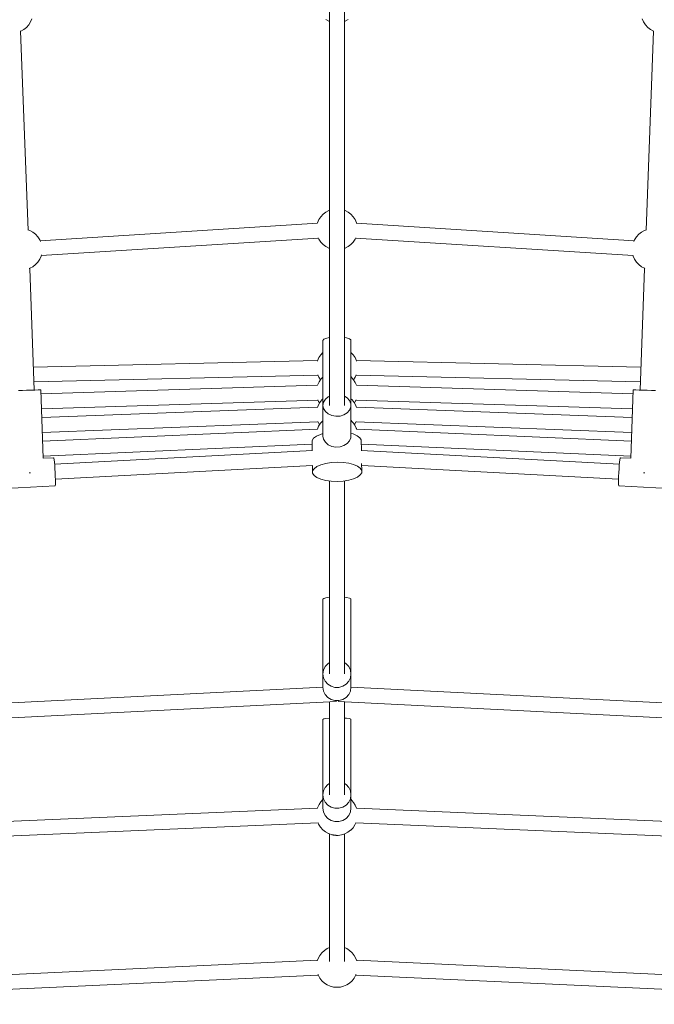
# Model space of a CAD drawing. Header units: inches. Extents: x -32 to 818, y -661 to 218.
# Tile 44 of 256: x 473.817 to 474.585, y 14.121 to 15.313. Entities that reach past the tile are written whole.
import ezdxf

# ---------------------------------------------------------------- set-up
doc = ezdxf.new("R2010")
doc.units = ezdxf.units.IN
doc.header["$LTSCALE"] = 0.01
doc.header["$MEASUREMENT"] = 0
doc.layers.add('_at_zabawki_', color=240, linetype='Continuous', lineweight=5)

# ---------------------------------------------------------------- blocks, each defined once
blk = doc.blocks.new('zw$2CA8')
at = {"layer": '_at_zabawki_'}
for p, q in [((-2903.2, 1885.8), (-2903.2, 1277.1)), ((-2885.2, 1277.1), (-2885.2, 1893.8)), ((-3267.6, 1737.6), (-3265.4, 1741.1)), ((-3265.4, 1741.1), (-3263.7, 1744.8)), ((-2907.8, 1744.2), (-2904.2, 1742.2)), ((-2904.2, 1742.2), (-2903.2, 1741.9)), ((-2903.2, 1741.9), (-2903.2, 1513.2)), ((-2885.2, 1741.9), (-2884.2, 1742.2)), ((-2885.2, 1513.2), (-2885.2, 1741.9)), ((-2885.2, 1513.2), (-2885.2, 1741.9)), ((-2884.2, 1742.2), (-2880.5, 1744.2)), ((-2524.4, 1744.8), (-2522.8, 1741.1)), ((-2522.8, 1741.1), (-2520.5, 1737.6)), ((-3277.9, 1729.9), (-3277.3, 1730.1)), ((-3268.2, 1489.3), (-3277.4, 1730.1)), ((-3277.3, 1730.1), (-3273.7, 1732.1)), ((-3273.7, 1732.1), (-3270.4, 1734.6)), ((-3270.4, 1734.6), (-3267.6, 1737.6)), ((-2520.5, 1737.6), (-2517.7, 1734.6)), ((-2510.7, 1730), (-2519.8, 1489.2)), ((-2517.7, 1734.6), (-2514.5, 1732.1)), ((-2514.5, 1732.1), (-2510.9, 1730.1)), ((-2510.9, 1730.1), (-2510.3, 1729.9)), ((-2916.1, 1501.9), (-2917.7, 1498.2)), ((-2913.8, 1505.4), (-2916.1, 1501.9)), ((-2911.1, 1508.4), (-2913.8, 1505.4)), ((-2907.8, 1510.9), (-2911.1, 1508.4)), ((-2904.2, 1512.9), (-2907.8, 1510.9)), ((-2903.2, 1513.2), (-2904.2, 1512.9)), ((-2884.2, 1512.9), (-2885.2, 1513.2)), ((-2880.5, 1510.9), (-2884.2, 1512.9)), ((-2877.3, 1508.4), (-2880.5, 1510.9)), ((-2874.5, 1505.4), (-2877.3, 1508.4)), ((-2872.3, 1501.9), (-2874.5, 1505.4)), ((-2870.6, 1498.2), (-2872.3, 1501.9)), ((-2917.9, 1497.6), (-3253.7, 1476.2)), ((-2917.7, 1498.2), (-2918, 1497.2)), ((-2870.4, 1497.4), (-2870.6, 1498.2)), ((-2534.3, 1476.2), (-2870.5, 1497.6)), ((-3266.2, 1488.6), (-3268.8, 1489.5)), ((-3262.6, 1486.6), (-3266.2, 1488.6)), ((-3259.4, 1484.1), (-3262.6, 1486.6)), ((-3256.6, 1481.1), (-3259.4, 1484.1)), ((-3254.3, 1477.6), (-3256.6, 1481.1)), ((-3253.4, 1475.5), (-3254.3, 1477.6)), ((-3252.5, 1458.3), (-2916.7, 1479.6)), ((-2916.8, 1479.8), (-2916.1, 1478.2)), ((-2916.1, 1478.2), (-2913.8, 1474.8)), ((-2874.5, 1474.8), (-2872.3, 1478.2)), ((-2872.3, 1478.2), (-2871.5, 1480)), ((-2871.6, 1479.6), (-2535.4, 1458.3)), ((-2531.4, 1481.1), (-2533.6, 1477.6)), ((-2528.6, 1484.1), (-2531.4, 1481.1)), ((-2525.3, 1486.6), (-2528.6, 1484.1)), ((-2521.7, 1488.6), (-2525.3, 1486.6)), ((-2519.1, 1489.5), (-2521.7, 1488.6)), ((-2913.8, 1474.8), (-2911.1, 1471.7)), ((-2911.1, 1471.7), (-2907.8, 1469.2)), ((-2907.8, 1469.2), (-2904.2, 1467.3)), ((-2904.2, 1467.3), (-2903.2, 1466.9)), ((-2903.2, 1466.9), (-2903.2, 1359.1)), ((-2885.2, 1466.9), (-2884.2, 1467.3)), ((-2885.2, 1359.1), (-2885.2, 1466.9)), ((-2885.2, 1359.1), (-2885.2, 1466.9)), ((-2884.2, 1467.3), (-2880.5, 1469.2)), ((-2880.5, 1469.2), (-2877.3, 1471.7)), ((-2877.3, 1471.7), (-2874.5, 1474.8)), ((-2533.6, 1477.6), (-2534.6, 1475.4)), ((-3256.6, 1450.5), (-3254.3, 1453.9)), ((-3254.3, 1453.9), (-3252.7, 1457.7)), ((-3252.7, 1457.7), (-3252.3, 1459.2)), ((-2535.6, 1459), (-2535.3, 1457.7)), ((-2535.3, 1457.7), (-2533.6, 1453.9)), ((-2533.6, 1453.9), (-2531.4, 1450.5)), ((-3266.9, 1442.7), (-3266.2, 1443)), ((-3261.1, 1295.6), (-3266.4, 1442.9)), ((-3266.2, 1443), (-3262.6, 1444.9)), ((-3262.6, 1444.9), (-3259.4, 1447.5)), ((-3259.4, 1447.5), (-3256.6, 1450.5)), ((-2531.4, 1450.5), (-2528.6, 1447.4)), ((-2528.6, 1447.4), (-2525.3, 1444.9)), ((-2521.6, 1442.9), (-2527.1, 1295.6)), ((-2525.3, 1444.9), (-2521.7, 1443)), ((-2521.7, 1443), (-2521.1, 1442.7)), ((-2903.5, 1359.1), (-2907.6, 1358.2)), ((-2903.2, 1359.1), (-2903.5, 1359.1)), ((-2882.7, 1358.7), (-2885.2, 1359.1)), ((-2879.2, 1357.7), (-2882.7, 1358.7)), ((-2910.3, 1357.1), (-2911.2, 1355.8)), ((-2911.2, 1355.8), (-2911.2, 1277.1)), ((-2907.6, 1358.2), (-2910.3, 1357.1)), ((-2877.4, 1356.5), (-2879.2, 1357.7)), ((-2877.2, 1355.8), (-2877.4, 1356.5)), ((-2877.2, 1258.5), (-2877.2, 1355.8)), ((-2916.1, 1334.9), (-2917.7, 1331.1)), ((-2913.8, 1338.3), (-2916.1, 1334.9)), ((-2911.2, 1341.2), (-2913.8, 1338.3)), ((-2874.5, 1338.3), (-2877.2, 1341.2)), ((-2877.2, 1243.2), (-2877.2, 1337.2)), ((-2872.3, 1334.9), (-2874.5, 1338.3)), ((-2870.6, 1331.1), (-2872.3, 1334.9)), ((-2917.6, 1331.5), (-3262.1, 1323.4)), ((-2917.7, 1331.1), (-2917.8, 1330.7)), ((-2526.1, 1323.4), (-2870.8, 1331.5)), ((-2870.5, 1330.7), (-2870.6, 1331.1)), ((-3261.4, 1305.4), (-2917.1, 1313.5)), ((-2917.4, 1314.2), (-2916.1, 1311.1)), ((-2916.1, 1311.1), (-2914.1, 1308.1)), ((-2911.2, 1311.4), (-2913.6, 1308.9)), ((-2877.1, 1311.5), (-2877.2, 1311.5)), ((-2874.4, 1308.5), (-2877.1, 1311.5)), ((-2874.2, 1308.2), (-2872.3, 1311.1)), ((-2872.3, 1311.1), (-2870.9, 1314.2)), ((-2871.2, 1313.5), (-2526.8, 1305.4)), ((-2917.7, 1301.5), (-3252.9, 1290.9)), ((-2915.9, 1305.5), (-2917.7, 1301.7)), ((-2917.7, 1301.7), (-2917.7, 1301.5)), ((-2913.6, 1308.9), (-2915.9, 1305.5)), ((-2874.2, 1308.1), (-2874.4, 1308.5)), ((-2872, 1304.6), (-2874.2, 1308.1)), ((-2870.7, 1301.5), (-2872, 1304.6)), ((-2535.5, 1290.9), (-2870.7, 1301.5)), ((-3275.3, 1295.1), (-3280.1, 1294.9)), ((-3270.1, 1295.3), (-3275.3, 1295.1)), ((-3264.8, 1295.5), (-3270.1, 1295.3)), ((-3260.1, 1295.6), (-3264.8, 1295.5)), ((-3256.3, 1295.7), (-3260.1, 1295.6)), ((-3253.9, 1295.7), (-3256.3, 1295.7)), ((-3253.1, 1295.7), (-3253.9, 1295.7)), ((-3250.1, 1213), (-3253.1, 1295.7)), ((-2904.8, 1287.6), (-2908.2, 1284.7)), ((-2903.2, 1288.3), (-2904.8, 1287.6)), ((-2881.7, 1286.2), (-2885.2, 1288.4)), ((-2535.3, 1295.7), (-2538.3, 1213)), ((-2534.4, 1295.7), (-2535.3, 1295.7)), ((-2532, 1295.7), (-2534.4, 1295.7)), ((-2528.3, 1295.6), (-2532, 1295.7)), ((-2523.5, 1295.5), (-2528.3, 1295.6)), ((-2518.3, 1295.3), (-2523.5, 1295.5)), ((-2513, 1295.1), (-2518.3, 1295.3)), ((-2508.3, 1294.9), (-2513, 1295.1)), ((-3252.2, 1272.9), (-2917.1, 1283.5)), ((-2917, 1276.9), (-2917.8, 1274.4)), ((-2917.2, 1283.8), (-2916.4, 1281.8)), ((-2915, 1280.5), (-2917, 1276.9)), ((-2916.4, 1281.8), (-2915.3, 1280)), ((-2912.5, 1283.7), (-2915, 1280.5)), ((-2911.2, 1284.9), (-2912.5, 1283.7)), ((-2910.4, 1281.1), (-2911.2, 1277.1)), ((-2911.2, 1277.1), (-2911.2, 1239.9)), ((-2910.4, 1273.2), (-2911.2, 1277.1)), ((-2908.2, 1284.7), (-2910.4, 1281.1)), ((-2878.9, 1282.9), (-2881.7, 1286.2)), ((-2877.4, 1279.1), (-2878.9, 1282.9)), ((-2877.4, 1275.2), (-2878.9, 1271.4)), ((-2877.2, 1277.1), (-2877.4, 1279.1)), ((-2877.2, 1277.1), (-2877.4, 1275.2)), ((-2875.8, 1283.7), (-2877.2, 1284.9)), ((-2877.2, 1239.9), (-2877.2, 1277.1)), ((-2873.3, 1280.5), (-2875.8, 1283.7)), ((-2871.4, 1276.9), (-2873.3, 1280.5)), ((-2873.1, 1280), (-2872.4, 1281)), ((-2872.4, 1281), (-2871.1, 1283.7)), ((-2870.5, 1274.4), (-2871.4, 1276.9)), ((-2871.2, 1283.5), (-2536.1, 1272.9)), ((-2917.6, 1275), (-3251.9, 1262.4)), ((-2908.2, 1269.6), (-2910.4, 1273.2)), ((-2904.8, 1266.7), (-2908.2, 1269.6)), ((-2900.4, 1264.7), (-2904.8, 1266.7)), ((-2895.4, 1263.9), (-2900.4, 1264.7)), ((-2890.4, 1264.1), (-2895.4, 1263.9)), ((-2885.7, 1265.6), (-2890.4, 1264.1)), ((-2881.7, 1268.1), (-2885.7, 1265.6)), ((-2878.9, 1271.4), (-2881.7, 1268.1)), ((-2536.5, 1262.4), (-2870.7, 1275)), ((-2536.5, 1262.4), (-2870.7, 1275)), ((-3251.2, 1244.4), (-2917, 1257)), ((-2916.4, 1251.9), (-2917.9, 1248.2)), ((-2917.2, 1257.5), (-2917, 1256.8)), ((-2917, 1256.8), (-2915.3, 1253.7)), ((-2914.2, 1255.4), (-2916.4, 1251.9)), ((-2911.5, 1258.4), (-2914.2, 1255.4)), ((-2911.2, 1258.7), (-2911.5, 1258.4)), ((-2877, 1258.7), (-2877.2, 1258.8)), ((-2876.7, 1258.4), (-2877, 1258.7)), ((-2876.4, 1258), (-2876.7, 1258.4)), ((-2876, 1257.6), (-2876.4, 1258)), ((-2875.6, 1257.1), (-2876, 1257.6)), ((-2875.2, 1256.6), (-2875.6, 1257.1)), ((-2874.7, 1256.1), (-2875.2, 1256.6)), ((-2874.3, 1255.5), (-2874.7, 1256.1)), ((-2873.9, 1255), (-2874.3, 1255.5)), ((-2873.5, 1254.5), (-2873.9, 1255)), ((-2873.2, 1254.1), (-2873.5, 1254.5)), ((-2872.9, 1253.6), (-2873.2, 1254.1)), ((-2873, 1253.8), (-2871.4, 1256.8)), ((-2872.7, 1253.3), (-2872.9, 1253.6)), ((-2872.5, 1253), (-2872.7, 1253.3)), ((-2870.9, 1249.6), (-2872.5, 1253)), ((-2871.4, 1256.8), (-2871.1, 1257.5)), ((-2871.3, 1257), (-2537.1, 1244.4)), ((-2871.3, 1257), (-2537.1, 1244.4)), ((-2917.8, 1248.4), (-3250.8, 1233.8)), ((-2919.1, 1239.8), (-2922.5, 1237.3)), ((-2914.3, 1242), (-2919.1, 1239.8)), ((-2911.2, 1242.9), (-2914.3, 1242)), ((-2911.2, 1239.9), (-2910.4, 1236)), ((-2877.4, 1237.9), (-2877.2, 1239.9)), ((-2874.6, 1242.5), (-2877.2, 1243.2)), ((-2869.8, 1240.4), (-2874.6, 1242.5)), ((-2870.7, 1249.2), (-2870.9, 1249.6)), ((-2870.5, 1248.4), (-2870.7, 1249.2)), ((-2537.5, 1233.8), (-2870.5, 1248.4)), ((-2866.4, 1238), (-2869.8, 1240.4)), ((-3250.2, 1215.8), (-2924.2, 1230.2)), ((-2922.5, 1237.3), (-2924.2, 1234.5)), ((-2924.2, 1234.5), (-2924.2, 1231.7)), ((-2924.2, 1231.7), (-2924.1, 1222.5)), ((-2910.4, 1236), (-2908.2, 1232.4)), ((-2908.2, 1232.4), (-2904.8, 1229.5)), ((-2904.8, 1229.5), (-2900.4, 1227.5)), ((-2900.4, 1227.5), (-2895.4, 1226.6)), ((-2890.4, 1226.9), (-2885.7, 1228.4)), ((-2885.7, 1228.4), (-2881.7, 1230.8)), ((-2881.7, 1230.8), (-2878.9, 1234.1)), ((-2878.9, 1234.1), (-2877.4, 1237.9)), ((-2864.7, 1235.3), (-2866.4, 1238)), ((-2864.5, 1222.5), (-2864.7, 1235.3)), ((-2864.6, 1230.2), (-2538.2, 1215.8)), ((-2924, 1222.5), (-3236.2, 1205.8)), ((-2895.4, 1226.6), (-2890.4, 1226.9)), ((-2552.1, 1205.8), (-2864.8, 1222.5)), ((-3237.4, 1213.7), (-3250.1, 1213.1)), ((-3237.2, 1213.1), (-3237.4, 1213.7)), ((-3236.8, 1211.3), (-3237.2, 1213.1)), ((-3236.5, 1208.4), (-3236.8, 1211.3)), ((-3236.1, 1204.6), (-3236.5, 1208.4)), ((-3235.8, 1200.3), (-3236.1, 1204.6)), ((-3235.3, 1187.8), (-2923.8, 1204.5)), ((-2923.8, 1204.5), (-2923.7, 1194.9)), ((-2918.6, 1203), (-2913.8, 1205.1)), ((-2913.8, 1205.1), (-2907.8, 1206.8)), ((-2907.8, 1206.8), (-2901.1, 1207.9)), ((-2901.1, 1207.9), (-2893.9, 1208.3)), ((-2893.9, 1208.3), (-2886.7, 1208.1)), ((-2886.7, 1208.1), (-2880, 1207.2)), ((-2880, 1207.2), (-2874, 1205.6)), ((-2874, 1205.6), (-2869.2, 1203.6)), ((-2869.2, 1203.6), (-2865.9, 1201.1)), ((-2864.1, 1198.4), (-2864.3, 1206.9)), ((-2864.2, 1204.5), (-2553.1, 1187.8)), ((-2552.2, 1204.6), (-2552.5, 1200.3)), ((-2551.9, 1208.4), (-2552.2, 1204.6)), ((-2551.5, 1211.3), (-2551.9, 1208.4)), ((-2551.2, 1213.1), (-2551.5, 1211.3)), ((-2550.9, 1213.7), (-2551.2, 1213.1)), ((-2538.3, 1213.1), (-2550.9, 1213.7)), ((-3267, 1195.3), (-3266.4, 1195.4)), ((-3266.4, 1195.4), (-3265.4, 1195.4)), ((-3235.6, 1195.7), (-3235.8, 1200.3)), ((-3235.4, 1191.1), (-3235.6, 1195.7)), ((-2923.7, 1197.7), (-2922, 1200.4)), ((-2923.7, 1194.9), (-2923.7, 1197.7)), ((-2923.7, 1194.9), (-2922, 1192.2)), ((-2922, 1200.4), (-2918.6, 1203)), ((-2922, 1192.2), (-2918.6, 1189.7)), ((-2869.2, 1190.3), (-2865.9, 1192.9)), ((-2865.9, 1201.1), (-2864.1, 1198.4)), ((-2865.9, 1192.9), (-2864.1, 1195.6)), ((-2864.1, 1195.6), (-2864.1, 1198.4)), ((-2552.8, 1195.7), (-2553, 1191.1)), ((-2552.5, 1200.3), (-2552.8, 1195.7)), ((-2522.9, 1195.4), (-2521.9, 1195.4)), ((-2521.9, 1195.4), (-2521.4, 1195.3)), ((-3295.4, 1176.6), (-3235.6, 1179.8)), ((-3235.6, 1179.8), (-3235.5, 1180)), ((-3235.5, 1180), (-3235.3, 1181.2)), ((-3235.3, 1187), (-3235.4, 1191.1)), ((-3235.2, 1183.6), (-3235.3, 1187)), ((-3235.3, 1181.2), (-3235.2, 1183.6)), ((-2918.6, 1189.7), (-2913.8, 1187.7)), ((-2913.8, 1187.7), (-2907.8, 1186.2)), ((-2907.8, 1186.2), (-2901.1, 1185.2)), ((-2903.2, 1185.5), (-2903.2, 1045)), ((-2903.2, 1185.5), (-2903.2, 952)), ((-2901.1, 1185.2), (-2893.9, 1185)), ((-2893.9, 1185), (-2886.7, 1185.4)), ((-2886.7, 1185.4), (-2880, 1186.5)), ((-2885.2, 1044.9), (-2885.2, 1185.7)), ((-2885.2, 952), (-2885.2, 1185.7)), ((-2885.2, 1044.9), (-2885.2, 1185.7)), ((-2880, 1186.5), (-2874, 1188.2)), ((-2874, 1188.2), (-2869.2, 1190.3)), ((-2553, 1191.1), (-2553.1, 1187)), ((-2553.1, 1187), (-2553.1, 1183.6)), ((-2553.1, 1183.6), (-2553, 1181.2)), ((-2553, 1181.2), (-2552.9, 1180)), ((-2552.9, 1180), (-2552.7, 1179.8)), ((-2552.7, 1179.8), (-2492.9, 1176.6)), ((-2910.3, 1043.4), (-2911.2, 1042.4)), ((-2911.2, 1042.4), (-2911.2, 952)), ((-2907.6, 1044.3), (-2910.3, 1043.4)), ((-2903.5, 1044.9), (-2907.6, 1044.3)), ((-2903.2, 1045), (-2903.5, 1044.9)), ((-2882.7, 1044.6), (-2885.2, 1044.9)), ((-2879.2, 1043.9), (-2882.7, 1044.6)), ((-2877.4, 1042.9), (-2879.2, 1043.9)), ((-2877.2, 1042.4), (-2877.4, 1042.9)), ((-2877.2, 944), (-2877.2, 1042.4)), ((-2903.2, 965.7), (-2905.3, 964.4)), ((-2883, 964.4), (-2885.2, 965.7)), ((-2910.5, 956.6), (-2911.2, 952)), ((-2908.5, 960.9), (-2910.5, 956.6)), ((-2905.3, 964.4), (-2908.5, 960.9)), ((-2879.9, 960.9), (-2883, 964.4)), ((-2877.9, 956.6), (-2879.9, 960.9)), ((-2877.2, 952), (-2877.9, 956.6)), ((-2911.2, 952), (-2911.2, 936)), ((-2910.5, 947.4), (-2911.2, 952)), ((-2908.5, 943.2), (-2910.5, 947.4)), ((-2905.3, 939.6), (-2908.5, 943.2)), ((-2879.9, 943.2), (-2883, 939.6)), ((-2877.9, 947.4), (-2879.9, 943.2)), ((-2877.2, 952), (-2877.9, 947.4)), ((-2877.2, 936), (-2877.2, 952)), ((-2911.2, 936.1), (-3645.4, 898.8)), ((-2911.2, 936), (-2910.5, 931.4)), ((-2910.5, 931.4), (-2908.5, 927.1)), ((-2901.2, 937.1), (-2905.3, 939.6)), ((-2896.6, 935.8), (-2901.2, 937.1)), ((-2891.8, 935.8), (-2896.6, 935.8)), ((-2887.1, 937.1), (-2891.8, 935.8)), ((-2883, 939.6), (-2887.1, 937.1)), ((-2879.9, 927.1), (-2877.9, 931.4)), ((-2877.9, 931.4), (-2877.2, 936)), ((-2143, 898.8), (-2877.2, 936.1)), ((-3644.5, 880.8), (-2894.8, 918.9)), ((-2908.5, 927.1), (-2905.3, 923.6)), ((-2905.3, 923.6), (-2901.2, 921.1)), ((-2903.2, 918.5), (-2903.2, 805.7)), ((-2901.2, 921.1), (-2896.6, 919.8)), ((-2896.6, 919.8), (-2891.8, 919.8)), ((-2892.8, 918.9), (-2143.8, 880.8)), ((-2891.8, 919.8), (-2887.1, 921.1)), ((-2887.1, 921.1), (-2883, 923.6)), ((-2885.2, 898.7), (-2885.2, 918.5)), ((-2885.2, 805.7), (-2885.2, 918.5)), ((-2885.2, 898.7), (-2885.2, 918.5)), ((-2883, 923.6), (-2879.9, 927.1)), ((-2910.3, 897.7), (-2911.2, 897)), ((-2911.2, 897), (-2911.2, 797.7)), ((-2907.6, 898.3), (-2910.3, 897.7)), ((-2903.5, 898.7), (-2907.6, 898.3)), ((-2903.2, 898.7), (-2903.5, 898.7)), ((-2882.7, 898.5), (-2885.2, 898.7)), ((-2879.2, 898), (-2882.7, 898.5)), ((-2877.4, 897.4), (-2879.2, 898)), ((-2877.2, 897), (-2877.4, 897.4)), ((-2877.2, 805.7), (-2877.2, 897)), ((-2910.5, 810.4), (-2911.2, 805.7)), ((-2908.5, 814.6), (-2910.5, 810.4)), ((-2905.3, 818.1), (-2908.5, 814.6)), ((-2903.2, 819.4), (-2905.3, 818.1)), ((-2883, 818.1), (-2885.2, 819.4)), ((-2879.9, 814.6), (-2883, 818.1)), ((-2877.9, 810.4), (-2879.9, 814.6)), ((-2877.2, 805.7), (-2877.9, 810.4)), ((-2911.2, 799.9), (-2913.6, 797.3)), ((-2911.2, 805.7), (-2911.2, 789.7)), ((-2910.5, 801.1), (-2911.2, 805.7)), ((-2908.5, 796.9), (-2910.5, 801.1)), ((-2877.9, 801.1), (-2879.9, 796.9)), ((-2877.2, 805.7), (-2877.9, 801.1)), ((-2877.2, 789.7), (-2877.2, 805.7)), ((-2877.1, 799.9), (-2877.2, 800)), ((-2874.4, 796.9), (-2877.1, 799.9)), ((-2917.8, 789.7), (-3659.8, 758)), ((-2917.7, 790.2), (-2917.8, 789.7)), ((-2915.9, 793.9), (-2917.7, 790.2)), ((-2913.6, 797.3), (-2915.9, 793.9)), ((-2911.2, 789.7), (-2910.5, 785.1)), ((-2905.3, 793.4), (-2908.5, 796.9)), ((-2901.2, 790.8), (-2905.3, 793.4)), ((-2896.6, 789.5), (-2901.2, 790.8)), ((-2891.8, 789.5), (-2896.6, 789.5)), ((-2887.1, 790.8), (-2891.8, 789.5)), ((-2883, 793.4), (-2887.1, 790.8)), ((-2879.9, 796.9), (-2883, 793.4)), ((-2877.9, 785.1), (-2877.2, 789.7)), ((-2874.2, 796.6), (-2874.4, 796.9)), ((-2872, 793.1), (-2874.2, 796.6)), ((-2870.5, 789.7), (-2872, 793.1)), ((-2128.6, 758), (-2870.6, 789.7)), ((-2910.5, 785.1), (-2908.5, 780.8)), ((-2908.5, 780.8), (-2905.3, 777.3)), ((-2905.3, 777.3), (-2901.2, 774.8)), ((-2901.2, 774.8), (-2896.6, 773.5)), ((-2891.8, 773.5), (-2887.1, 774.8)), ((-2887.1, 774.8), (-2883, 777.3)), ((-2883, 777.3), (-2879.9, 780.8)), ((-2879.9, 780.8), (-2877.9, 785.1)), ((-3658.9, 740), (-2917, 771.7)), ((-2917.1, 772), (-2916.4, 770.3)), ((-2916.4, 770.3), (-2914.2, 766.8)), ((-2914.2, 766.8), (-2914, 766.5)), ((-2914, 766.5), (-2911.3, 763.4)), ((-2911.3, 763.4), (-2908.1, 760.9)), ((-2896.6, 773.5), (-2891.8, 773.5)), ((-2881.1, 760.4), (-2877.9, 762.8)), ((-2877.9, 762.8), (-2877.6, 763.1)), ((-2877.6, 763.1), (-2874.7, 766)), ((-2874.7, 766), (-2872.4, 769.4)), ((-2872.4, 769.4), (-2871.2, 772)), ((-2871.4, 771.7), (-2129.4, 740)), ((-2908.1, 760.9), (-2904.5, 758.9)), ((-2904.5, 758.9), (-2904.2, 758.8)), ((-2904.2, 758.8), (-2900.5, 757.5)), ((-2903.2, 758.4), (-2903.2, 603.9)), ((-2900.5, 757.5), (-2900.3, 757.4)), ((-2900.3, 757.4), (-2899.9, 757.3)), ((-2899.9, 757.3), (-2899.5, 757.2)), ((-2899.5, 757.2), (-2898.9, 757.2)), ((-2898.9, 757.2), (-2898.3, 757.1)), ((-2898.3, 757.1), (-2897.7, 757)), ((-2897.7, 757), (-2897, 756.9)), ((-2897, 756.9), (-2896.4, 756.8)), ((-2896.4, 756.8), (-2895.7, 756.8)), ((-2895.7, 756.8), (-2895.1, 756.7)), ((-2895.1, 756.7), (-2894.5, 756.7)), ((-2894.5, 756.7), (-2893.9, 756.7)), ((-2893.9, 756.7), (-2893.5, 756.7)), ((-2893.5, 756.7), (-2893.1, 756.7)), ((-2893.1, 756.7), (-2892.8, 756.7)), ((-2892.8, 756.7), (-2888.9, 757.2)), ((-2888.9, 757.2), (-2888.6, 757.3)), ((-2888.6, 757.3), (-2884.7, 758.5)), ((-2885.2, 603.9), (-2885.2, 758.4)), ((-2885.2, 620.8), (-2885.2, 758.4)), ((-2884.7, 758.5), (-2881.1, 760.4)), ((-2903.2, 620.8), (-2906, 619.6)), ((-2882.3, 619.6), (-2885.2, 620.8)), ((-2915, 611.3), (-2917, 607.7)), ((-2912.5, 614.5), (-2915, 611.3)), ((-2909.5, 617.3), (-2912.5, 614.5)), ((-2906, 619.6), (-2909.5, 617.3)), ((-2878.9, 617.3), (-2882.3, 619.6)), ((-2875.8, 614.5), (-2878.9, 617.3)), ((-2873.3, 611.3), (-2875.8, 614.5)), ((-2871.4, 607.7), (-2873.3, 611.3)), ((-2917.7, 605.6), (-3679, 570.2)), ((-2917, 607.7), (-2918, 604.8)), ((-2870.3, 604.7), (-2871.4, 607.7)), ((-2109.3, 570.2), (-2870.6, 605.6)), ((-3678.3, 552.2), (-2917, 587.6)), ((-2917.3, 588.5), (-2917, 587.7)), ((-2917, 587.7), (-2915, 584)), ((-2915, 584), (-2912.5, 580.8)), ((-2875.8, 580.8), (-2873.3, 584)), ((-2873.3, 584), (-2871.4, 587.7)), ((-2871.4, 587.7), (-2871.1, 588.4)), ((-2871.4, 587.6), (-2110.1, 552.2)), ((-2912.5, 580.8), (-2909.5, 578)), ((-2909.5, 578), (-2906, 575.8)), ((-2906, 575.8), (-2902.3, 574.1)), ((-2902.3, 574.1), (-2898.3, 573.1)), ((-2898.3, 573.1), (-2894.2, 572.8)), ((-2894.2, 572.8), (-2890.1, 573.1)), ((-2890.1, 573.1), (-2886.1, 574.1)), ((-2886.1, 574.1), (-2882.3, 575.8)), ((-2882.3, 575.8), (-2878.9, 578)), ((-2878.9, 578), (-2875.8, 580.8))]:
    blk.add_line(p, q, dxfattribs=at)

msp = doc.modelspace()

# ---------------------------------------------------------------- block references
at = {"layer": '_at_zabawki_', "linetype": 'Continuous', "xscale": 0.001, "yscale": 0.001, "zscale": 0.001}
msp.add_blockref('zw$2CA8', (477.0952, 13.5689, 0.0045), dxfattribs=at)

doc.saveas('drawing.dxf')
